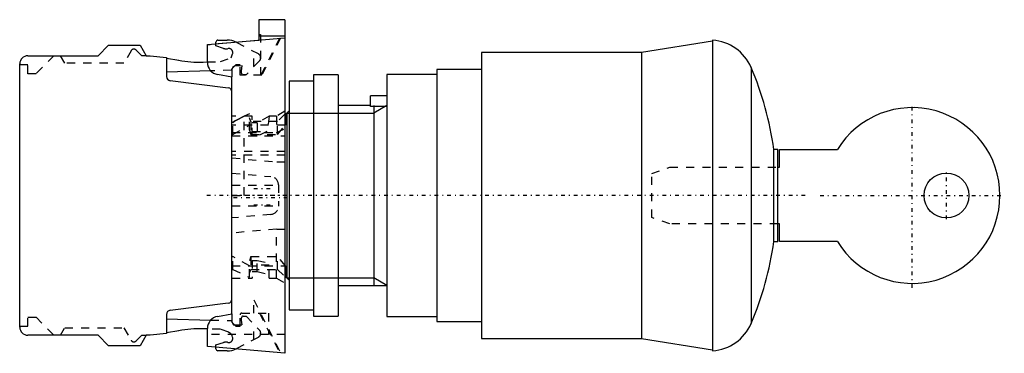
# Model space of a CAD drawing. Extents: x -32 to 88, y -19 to 22.
import ezdxf

# ---------------------------------------------------------------- set-up
doc = ezdxf.new("R2010")
doc.units = 0
doc.linetypes.add('CENTER', pattern=[1.5, 0.45, -0.5, 0.05, -0.5])
doc.linetypes.add('DASHED', pattern=[2, 1, -1])
for name, color, linetype in [('AM_0', 7, 'CONTINUOUS'), ('AM_10', 7, 'CONTINUOUS'), ('AM_3', 7, 'DASHED'), ('AM_7', 7, 'CENTER'), ('CONNECTIONPOINTS', 1, 'CONTINUOUS')]:
    doc.layers.add(name, color=color, linetype=linetype)

msp = doc.modelspace()

# ---------------------------------------------------------------- linework, layer by layer
at = {"layer": 'AM_0', "color": 7, "linetype": 'CONTINUOUS'}
for p, q in [((0, 21.5), (-3.2, 21.5)), ((-3.2, 21.5), (-3.2, 19.02)), ((0, 21.5), (0, -19.3)), ((0, 19.5), (-3.2, 19.5)), ((-22.9, 17.1), (-21.6, 18.4)), ((-21.6, 18.4), (-17.75, 18.4)), ((-17.75, 18.4), (-17, 17.1)), ((-9.5, 18.47), (0, 19.3)), ((-9.5, 16.27), (-9.5, 18.47)), ((-8.46, 18.56), (-8.46, 18.74)), ((-8.21, 19), (-7.06, 19)), ((52.4, 18.88), (43.68, 17.5)), ((52.4, 19), (52.4, -19)), ((-31.5, 17.1), (-22.9, 17.1)), ((-17, 17.1), (-16.5, 17.1)), ((-16.5, 17.1), (-14.5, 16.89)), ((-14.5, 16.89), (-14.5, 14.54)), ((43.68, 17.5), (24.1, 17.5)), ((24.1, 17.5), (24.1, -17.5)), ((43.68, 17.5), (43.68, -17.5)), ((-32.5, -16.1), (-32.5, 16.1)), ((-14.5, 16.8), (-13.02, 16.54)), ((-10.03, 16.32), (-9.5, 16.33)), ((-9.09, 15.24), (-14.5, 15.1)), ((-6.5, 14.48), (-8.26, 14.79)), ((-6.5, -14.48), (-6.5, 14.48)), ((6.5, 14.75), (3.5, 14.75)), ((3.5, 14.75), (3.5, -14.75)), ((6.5, 14.75), (6.5, -14.75)), ((18.6, 14.8), (12.5, 14.8)), ((12.5, 14.8), (12.5, -14.8)), ((24.1, 15.4), (18.6, 15.4)), ((18.6, 15.4), (18.6, -15.4)), ((57.11, 15.67), (57.11, -15.67)), ((-14.06, 14.05), (-6.94, 13.17)), ((3.5, 14), (0.5, 14)), ((0.5, 14), (0.5, -14)), ((12.5, 12.2), (10.5, 12.2)), ((10.5, 10.9), (10.5, 12.2)), ((10.5, 11), (6.5, 11)), ((12.5, 10.9), (10.5, 10.9)), ((0.05, 10), (0, 9.95)), ((0.25, 10), (0.05, 10)), ((0.05, 10), (0.05, 8.6)), ((0.5, 10.33), (0.25, 10.08)), ((0.25, 10.08), (0.25, -10.08)), ((0.05, 8.6), (0, 8.6)), ((60.4, 5.62), (59.91, 5.62)), ((59.91, -5.63), (59.91, 5.62)), ((60.4, -5.63), (60.4, 5.62)), ((60.6, 5.62), (67.69, 5.62)), ((60.6, 3.45), (60.6, 5.62)), ((60.4, 3.45), (60.6, 3.45)), ((60.6, -3.45), (60.4, -3.45)), ((60.6, -5.63), (60.6, -3.45)), ((59.91, -5.63), (60.4, -5.63)), ((67.69, -5.63), (60.6, -5.63)), ((0, -8.6), (0.05, -8.6)), ((0.05, -8.6), (0.05, -10)), ((0, -9.95), (0.05, -10)), ((0.05, -10), (0.25, -10)), ((0.25, -10.08), (0.5, -10.33)), ((6.5, -11), (12.5, -11)), ((-6.94, -13.17), (-14.06, -14.05)), ((0.5, -14), (3.5, -14)), ((-14.5, -14.54), (-14.5, -16.89)), ((-14.5, -15.1), (-9.09, -15.24)), ((-8.26, -14.79), (-6.5, -14.48)), ((3.5, -14.75), (6.5, -14.75)), ((12.5, -14.8), (18.6, -14.8)), ((18.6, -15.4), (24.1, -15.4)), ((-13.02, -16.54), (-14.5, -16.8)), ((-9.5, -16.33), (-10.03, -16.32)), ((-9.5, -18.47), (-9.5, -16.27)), ((-22.9, -17.1), (-31.5, -17.1)), ((-21.6, -18.4), (-22.9, -17.1)), ((-17, -17.1), (-17.75, -18.4)), ((-16.5, -17.1), (-17, -17.1)), ((-14.5, -16.89), (-16.5, -17.1)), ((24.1, -17.5), (43.68, -17.5)), ((43.68, -17.5), (52.4, -18.88)), ((-17.75, -18.4), (-21.6, -18.4)), ((0, -19.3), (-9.5, -18.47)), ((-8.46, -18.74), (-8.46, -18.56)), ((-7.06, -19), (-8.21, -19))]:
    msp.add_line(p, q, dxfattribs=at)
msp.add_circle((81.05, 0), 2.75, dxfattribs=at)
for centre, radius, start, end in [((-8.21, 18.75), 0.25, 90, 181.4861), ((-7.06, 16.5), 2.5, 65.4072, 90), ((52.05, 13.51), 5.5, 23.0571, 86.3011), ((-31.5, 16.1), 1, 90, 180), ((-10.42, 31.31), 15, 260.0015, 271.4979), ((-8, 16.27), 1.5, 180, 260), ((-14, 14.54), 0.5, 180, 263), ((20.31, 0), 40, 8.084, 23.0564), ((-7, 12.68), 0.5, 0, 83), ((76.85, 0), 10.75, 211.5509, 148.4491), ((20.31, 0), 40, 336.9436, 351.916), ((-7, -12.68), 0.5, 277, 0), ((-14, -14.54), 0.5, 97, 180), ((-8, -16.27), 1.5, 100, 180), ((52.05, -13.51), 5.5, 273.6989, 336.9429), ((-31.5, -16.1), 1, 180, 270), ((-10.42, -31.31), 15, 88.5021, 99.9985), ((-8.21, -18.75), 0.25, 178.5139, 270), ((-7.06, -16.5), 2.5, 270, 294.5928)]:
    msp.add_arc(centre, radius, start, end, dxfattribs=at)
at = {"layer": 'AM_10', "color": 7, "linetype": 'CONTINUOUS'}
for p, q in [((12.5, 11), (10.91, 10.08)), ((10.91, 11), (10.91, -11)), ((0.25, 10.08), (10.91, 10.08)), ((0.25, -10.08), (10.91, -10.08)), ((12.5, -11), (10.91, -10.08))]:
    msp.add_line(p, q, dxfattribs=at)
at = {"layer": 'AM_3', "color": 6, "linetype": 'DASHED'}
for p, q in [((-3.2, 19.7), (-3, 19.7)), ((-3, 19.7), (-3, 14.7)), ((-3.2, 18.97), (-9.5, 18.42)), ((-8.45, 18.29), (-8.46, 18.56)), ((-7.51, 17.99), (-8.45, 18.29)), ((-5.91, 18.72), (-3.28, 17.35)), ((-3.2, 19.02), (-3.2, 18.97)), ((-0.65, 19.24), (-2.96, 14.7)), ((-0.53, 19.25), (-2.85, 14.7)), ((-28.3, 17.1), (-30.5, 14.9)), ((-26.98, 16.2), (-27.5, 17.1)), ((-18.85, 17.7), (-19.72, 16.2)), ((-17.54, 17.1), (-18.22, 17.78)), ((-17, 17.1), (-17.54, 17.1)), ((-6.57, 16.85), (-6.41, 17.33)), ((-3.8, 15.77), (-3.8, 17.62)), ((-3.02, 16.92), (-3.01, 16.81)), ((-31.5, 16), (-32.5, 16)), ((-31.5, 14.9), (-31.5, 16)), ((-19.72, 16.2), (-26.98, 16.2)), ((-9.5, 16.33), (-7.9, 16.37)), ((-7.9, 16.37), (-6.57, 16.85)), ((-6.3, 15.81), (-6.58, 15.31)), ((-6, 16), (-6.5, 15.5)), ((-5.23, 15.84), (-6.3, 15.81)), ((-5.5, 16), (-6, 16)), ((-5.5, 14.7), (-5.5, 16)), ((-5.32, 15.24), (-5.23, 15.84)), ((-3.15, 16.45), (-4.76, 14.75)), ((-30.5, 14.9), (-31.5, 14.9)), ((-6.58, 15.31), (-9.09, 15.24)), ((-6.5, 15.5), (-6.5, 14.48)), ((-2.85, 14.7), (-5.5, 14.7)), ((-5.32, 14.95), (-5.32, 15.24)), ((-4.76, 14.75), (-5.12, 14.75)), ((-4, 9.7), (-6.5, 9.7)), ((-4.35, 10), (-5, 9.7)), ((-5, 0), (-5, 9.7)), ((-4.35, 8.01), (-4.35, 10)), ((-4, 7.27), (-4, 9.7)), ((-1.92, 9.7), (-3.4, 8.9)), ((-1.92, 9.7), (-2.21, 7.81)), ((-1.04, 9.7), (-1.92, 9.7)), ((0, 10.3), (-1.04, 9.7)), ((-1.04, 9.7), (-1.04, 7.69)), ((0, 9.95), (-0.9, 9.05)), ((-6.39, 8.94), (-6.5, 8.92)), ((0, 8.6), (-6.5, 8.6)), ((-6.39, 7.48), (-6.39, 8.94)), ((-6.39, 7.48), (-4.35, 8.6)), ((-4.17, 9.05), (-4.35, 9.5)), ((-0.9, 9.05), (-4.17, 9.05)), ((-4.17, 9.05), (-4.17, 7.48)), ((-3.4, 8.9), (-4, 8.9)), ((-3.4, 8.9), (-3.4, 7.27)), ((-0.9, 7.48), (-0.9, 9.05)), ((-0.9, 7.48), (0.05, 8.6)), ((-6.5, 7.69), (-1.04, 7.69)), ((-6.5, 7.48), (-6.39, 7.48)), ((-6.5, 7.28), (0, 7.28)), ((-4.35, 8.01), (-4.17, 7.48)), ((-4.17, 7.48), (-0.9, 7.48)), ((-4, 7.81), (-2.21, 7.81)), ((-3.4, 7.27), (-4, 7.27)), ((-2.21, 7.81), (-3.4, 7.27)), ((-1.04, 7.69), (0, 8.17)), ((0, 5.38), (-6.5, 5.38)), ((0, 4.93), (-6.5, 4.93)), ((-6.5, 4.6), (-1, 4.1)), ((-1, 4.1), (0, 4.1)), ((-6.5, 2.75), (-1.71, 2.31)), ((44.95, 2.7), (47.15, 3.45)), ((44.95, -2.7), (44.95, 2.7)), ((47.15, 3.45), (60.4, 3.45)), ((-6.5, 1.26), (-0.8, 1.26)), ((-0.8, 1.32), (-0.8, -1.32)), ((-6.5, 0), (-5, 0)), ((-6.5, -1.26), (-0.8, -1.26)), ((-1.71, -2.31), (-6.5, -2.75)), ((47.15, -3.45), (44.95, -2.7)), ((60.4, -3.45), (47.15, -3.45)), ((-1, -4.1), (-6.5, -4.6)), ((-1.04, -10.1), (-1.04, -4.1)), ((-1, -4.1), (0, -4.1)), ((-6.5, -7.48), (-6.39, -7.48)), ((-4.35, -8.6), (-6.39, -7.48)), ((-6.39, -9.05), (-6.39, -7.48)), ((-4.17, -7.48), (-4.35, -8.01)), ((-4.35, -10), (-4.35, -8.01)), ((-4.17, -7.48), (-0.9, -7.48)), ((-4.17, -7.48), (-4.17, -9.05)), ((-4, -7.95), (-4, -10.1)), ((-4, -7.95), (-3.4, -7.95)), ((-3.4, -9.3), (-3.4, -7.95)), ((-3.4, -7.95), (-1.92, -8.29)), ((-1.92, -10.1), (-1.92, -8.29)), ((0.05, -8.6), (-0.9, -7.48)), ((-0.9, -9.05), (-0.9, -7.48)), ((-6.5, -8.6), (0, -8.6)), ((-6.5, -9.05), (-6.39, -9.05)), ((-6.39, -9.05), (-4.35, -10)), ((-4.35, -9.5), (-4.17, -9.05)), ((-4.17, -9.05), (-0.9, -9.05)), ((-1.92, -8.54), (-4, -8.54)), ((-4, -9.3), (-3.4, -9.3)), ((-3.4, -9.3), (-1.92, -9.7)), ((-0.9, -9.05), (0, -9.95)), ((-6.5, -10.1), (-4, -10.1)), ((-1.92, -10.1), (-1.04, -10.1)), ((-1.04, -10.1), (0, -10.7)), ((-3.83, -12.77), (-0.53, -19.25)), ((-3.83, -14.4), (-3.83, -12.77)), ((-5.3, -14.4), (-2, -14.4)), ((-3.11, -14.4), (-0.65, -19.24)), ((-2, -14.4), (-2, -17)), ((-31.5, -14.9), (-30.5, -14.9)), ((-31.5, -16), (-31.5, -14.9)), ((-30.5, -14.9), (-28.3, -17.1)), ((-9.09, -15.24), (-6.58, -15.31)), ((-6.58, -15.31), (-6.3, -15.81)), ((-6.5, -14.48), (-6.5, -15.5)), ((-6.5, -15.5), (-6, -16)), ((-5.5, -16), (-5.5, -14.6)), ((-5.32, -15.24), (-5.32, -14.95)), ((-5.23, -15.84), (-5.32, -15.24)), ((-5.12, -14.75), (-4.76, -14.75)), ((-4.76, -14.75), (-3.15, -16.45)), ((-32.5, -16), (-31.5, -16)), ((-27.5, -17.1), (-26.98, -16.2)), ((-26.98, -16.2), (-19.72, -16.2)), ((-19.72, -16.2), (-18.85, -17.7)), ((-7.9, -16.37), (-9.5, -16.33)), ((-6.89, -16.73), (-7.9, -16.37)), ((-6.3, -15.81), (-5.23, -15.84)), ((-6, -16), (-5.5, -16)), ((-3.8, -17.62), (-3.8, -15.77)), ((-3.01, -16.81), (-3.02, -16.92)), ((-18.22, -17.78), (-17.54, -17.1)), ((-17.54, -17.1), (-17, -17.1)), ((0, -17), (-9.5, -17)), ((-8.45, -18.28), (-7.51, -17.99)), ((-6.41, -17.33), (-6.46, -17.18)), ((-3.28, -17.35), (-5.91, -18.72)), ((-8.46, -18.56), (-8.45, -18.28))]:
    msp.add_line(p, q, dxfattribs=at)
for points in [[(-3.28, 17.35), (-3.27, 17.34), (-3.25, 17.33), (-3.22, 17.31), (-3.21, 17.3), (-3.2, 17.3), (-3.18, 17.28), (-3.15, 17.25), (-3.13, 17.23), (-3.12, 17.21), (-3.1, 17.19), (-3.09, 17.17), (-3.08, 17.16), (-3.07, 17.13), (-3.06, 17.11), (-3.05, 17.08), (-3.04, 17.05), (-3.03, 17.02), (-3.03, 17.01), (-3.02, 17), (-3.02, 16.97), (-3.02, 16.94), (-3.02, 16.92)], [(-3.01, 16.81), (-3.01, 16.8), (-3.01, 16.78), (-3.01, 16.75), (-3.01, 16.74), (-3.02, 16.73), (-3.02, 16.71), (-3.02, 16.69), (-3.03, 16.67), (-3.03, 16.65), (-3.04, 16.63), (-3.05, 16.62), (-3.05, 16.61), (-3.06, 16.59), (-3.07, 16.57), (-3.08, 16.55), (-3.09, 16.53), (-3.1, 16.51), (-3.11, 16.5), (-3.11, 16.49), (-3.13, 16.48), (-3.14, 16.46), (-3.15, 16.45)], [(-5, 9.7), (-5.24, 9.58), (-5.71, 9.34), (-6.17, 9.08), (-6.39, 8.94)], [(-6.39, 8.94), (-6.17, 9.08), (-5.71, 9.34), (-5.24, 9.58), (-5, 9.7)], [(-3.15, -16.45), (-3.14, -16.46), (-3.13, -16.48), (-3.11, -16.49), (-3.11, -16.5), (-3.1, -16.51), (-3.09, -16.53), (-3.08, -16.55), (-3.07, -16.57), (-3.06, -16.59), (-3.05, -16.61), (-3.05, -16.62), (-3.04, -16.63), (-3.03, -16.65), (-3.03, -16.67), (-3.02, -16.69), (-3.02, -16.71), (-3.02, -16.73), (-3.01, -16.74), (-3.01, -16.75), (-3.01, -16.78), (-3.01, -16.8), (-3.01, -16.81)], [(-3.02, -16.92), (-3.02, -16.94), (-3.02, -16.97), (-3.02, -17), (-3.03, -17.01), (-3.03, -17.02), (-3.04, -17.05), (-3.05, -17.08), (-3.06, -17.11), (-3.07, -17.13), (-3.08, -17.16), (-3.09, -17.17), (-3.1, -17.19), (-3.12, -17.21), (-3.13, -17.23), (-3.15, -17.25), (-3.18, -17.28), (-3.2, -17.3), (-3.21, -17.3), (-3.22, -17.31), (-3.25, -17.33), (-3.27, -17.34), (-3.28, -17.35)]]:
    msp.add_lwpolyline(points, dxfattribs=at)
for centre, radius, start, end in [((-7.06, 16.5), 2.5, 62.5, 65.4072), ((-18.51, 17.5), 0.4, 45, 150), ((-7.21, 18.94), 1, 252.5139, 282.4089), ((-6.89, 17.48), 0.5, 342.4928, 102.4054), ((-5.12, 14.95), 0.2, 180, 271.4401), ((-1.8, 1.32), 1, 0, 84.8056), ((-1.8, -1.32), 1, 275.1944, 0), ((-5.3, -14.6), 0.2, 90, 180), ((-5.12, -14.95), 0.2, 88.5599, 180), ((-7.13, -17.39), 0.7, 17.5072, 70.4845), ((-18.51, -17.5), 0.4, 210, 315), ((-7.21, -18.94), 1, 77.5911, 107.4861), ((-6.89, -17.48), 0.5, 257.5946, 17.5072), ((-7.06, -16.5), 2.5, 294.5928, 297.5)]:
    msp.add_arc(centre, radius, start, end, dxfattribs=at)
at = {"layer": 'AM_7', "color": 4, "linetype": 'CENTER'}
for p, q in [((76.85, -11.29), (76.85, 11.29)), ((81.05, -2.89), (81.05, 2.89)), ((63.74, 0), (-9.85, 0)), ((0.33, 0), (-6.83, 0)), ((-1.82, 0.8), (-4.1, 0.8)), ((0.33, -0.3), (-6.83, -0.3)), ((-1.82, -1.2), (-4.1, -1.2)), ((65.56, 0), (88.14, 0))]:
    msp.add_line(p, q, dxfattribs=at)
at = {"layer": 'CONNECTIONPOINTS', "color": 1, "linetype": 'CONTINUOUS'}
for p in [(-6.5, 0, -10), (-6.5, 0), (-6.5, 0, 10), (-6.5, 0, 10), (-6.5, 0), (-6.3, 0), (0, 0), (44.95, 0)]:
    msp.add_point(p, dxfattribs=at)

doc.saveas('drawing.dxf')
